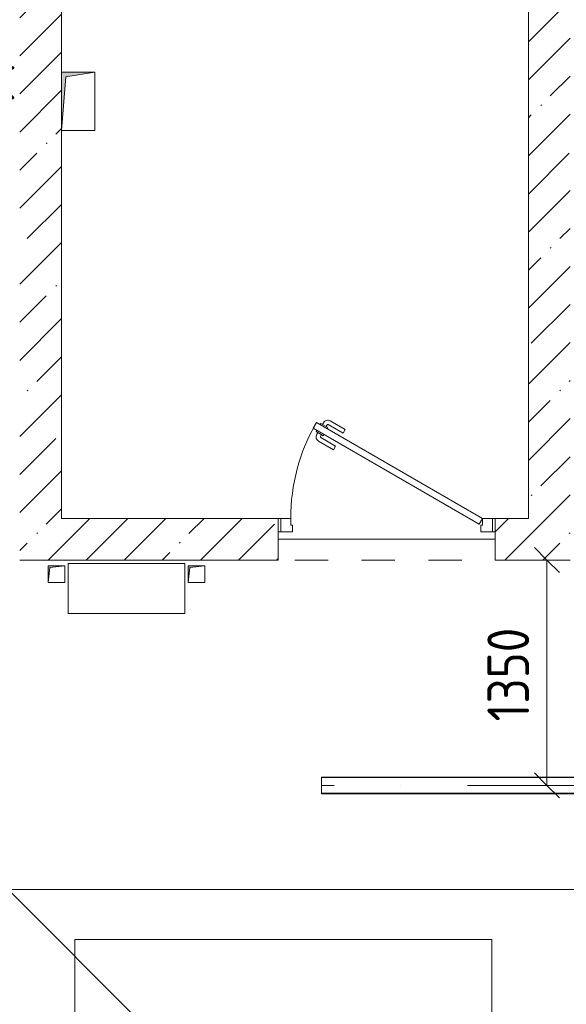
# Model space of a CAD drawing. Header units: millimetres. Extents: x -32229 to 192519, y -13689 to 125138.
# Tile 217 of 256: x 72205 to 75483, y 80662 to 86565. Entities that reach past the tile are written whole.
import ezdxf

# ---------------------------------------------------------------- set-up
doc = ezdxf.new("R2010")
doc.units = ezdxf.units.MM
for name, pattern in [('3_ Штрих_ 1 х 1 мм', [400, 200, -200]), ('ADSK_Осевая', [2800, 2000, -400, 0, -400]), ('ADSK_Штриховая_ш3 п1_5', [900, 600, -300])]:
    doc.linetypes.add(name, pattern=pattern)
for name, color, linetype, lineweight in [('A-____-____-DIMS', 7, 'Continuous', 9), ('A-____-____-DIMS-200', 7, 'Continuous', 9), ('A-____-NOTE-TEXT', 7, 'Continuous', 18), ('A-DETL-GENF-OTLN', 7, 'Continuous', 18), ('A-DOOR-____-MCUT', 7, 'Continuous', 9), ('A-DOOR-____-OTLN', 7, 'Continuous', 18), ('A-DOOR-FRAM-MCUT', 7, 'Continuous', 9), ('A-FLOR-____-OTLN', 7, 'Continuous', 18), ('A-WALL-____-MCUT', 7, 'Continuous', 40), ('A-WALL-____-PATT', 7, 'Continuous', 40), ('C-PRKG-____-OTLN', 7, 'Continuous', 18), ('E-CABL-TRAY-CNTR', 7, 'ADSK_Осевая', 18), ('E-CABL-TRAY-OTLN', 7, 'Continuous', 18), ('M-EQPM-____-OTLN', 7, 'Continuous', 18)]:
    doc.layers.add(name, color=color, linetype=linetype, lineweight=lineweight)
doc.layers.add('A-AREA-____-OTLN', color=4, linetype='ADSK_Штриховая_ш3 п1_5', lineweight=40, true_color=0x00ffff)
doc.styles.add('GOST Common', font='GOST_Common.ttf', dxfattribs={"height": 200})
doc.styles.add('GOST Common_4', font='GOST_Common.ttf', dxfattribs={"width": 0.9, "height": 250})
doc.dimstyles.new('ГОСТ_2_5_мм2', dxfattribs={"dimscale": 304.8, "dimtxt": 251.428749, "dimasz": 0.492126, "dimexe": 0.492126, "dimexo": 0.656168, "dimgap": 0.098425, "dimtad": 1, "dimdec": 0, "dimdsep": 46, "dimtxsty": 'GOST Common_4', "dimblk1": 'OBLIQUE', "dimblk2": 'OBLIQUE', "dimsah": 1, "dimcen": 0.09, "dimazin": 2, "dimtfac": 1, "dimtdec": 4, "dimtix": 1, "dimtmove": 0, "dimatfit": 3, "dimfxl": 1, "dimtvp": 1, "dimtolj": 1, "dimtzin": 0, "dimarcsym": 2})
pattern_1 = [(45, (0, 0), (-228.0985, 228.0985), []), (45, (228.1, 0), (-228.0985, 228.0985), [403.225, -80.645, 6.706, -73.939])]

# ---------------------------------------------------------------- blocks, each defined once
blk = doc.blocks.new('АР_Машиноместо - 5300x2500_С-V110--01 ЭЛ')
at = {"layer": 'A-DETL-GENF-OTLN', "color": 253, "lineweight": 13, "true_color": 0xaaaaaa}
for p, q in [((1052.6, -517.5), (861.8, -571.6)), ((1165.1, -503.1), (1052.6, -517.5)), ((1250, -500), (1165.1, -503.1)), ((1250, -500), (1334.9, -503.1)), ((1334.9, -503.1), (1447.4, -517.5)), ((1447.4, -517.5), (1638.2, -571.6)), ((861.8, -571.6), (701.8, -640.4)), ((1148.8, -583), (1050.7, -599.4)), ((1250, -581.6), (1148.8, -583)), ((1250, -581.6), (1351.2, -583)), ((1351.2, -583), (1449.3, -599.4)), ((1638.2, -571.6), (1798.2, -640.4)), ((701.8, -640.4), (584.4, -714.6)), ((941.4, -642.2), (881.5, -691.6)), ((1050.7, -599.4), (941.4, -642.2)), ((1449.3, -599.4), (1558.6, -642.2)), ((1558.6, -642.2), (1618.5, -691.6)), ((1798.2, -640.4), (1915.6, -714.6)), ((703.5, -696.4), (616.5, -746.4)), ((824.6, -660.9), (703.5, -696.4)), ((804.5, -715.7), (824.6, -660.9)), ((881.5, -691.6), (809.1, -809.4)), ((888.4, -685.9), (815.2, -686.6)), ((1611.6, -685.9), (1684.8, -686.6)), ((1618.5, -691.6), (1690.9, -809.4)), ((1695.5, -715.7), (1675.4, -660.9)), ((1675.4, -660.9), (1796.5, -696.4)), ((1796.5, -696.4), (1883.5, -746.4)), ((584.4, -714.6), (489, -795.6)), ((616.5, -746.4), (550, -812.3)), ((737.5, -778.3), (804.5, -715.7)), ((1762.5, -778.3), (1695.5, -715.7)), ((1883.5, -746.4), (1950, -812.3)), ((1915.6, -714.6), (2011, -795.6)), ((489, -795.6), (445.9, -853.1)), ((550, -812.3), (519.1, -851.5)), ((677.4, -843.7), (737.5, -778.3)), ((809.1, -809.4), (749.2, -950.3)), ((1690.9, -809.4), (1750.8, -950.3)), ((1822.6, -843.7), (1762.5, -778.3)), ((1950, -812.3), (1980.9, -851.5)), ((2011, -795.6), (2054.1, -853.1)), ((445.9, -853.1), (420.9, -910.7)), ((519.1, -851.5), (505.7, -920)), ((639.1, -920), (677.4, -843.7)), ((1860.9, -920), (1822.6, -843.7)), ((1980.9, -851.5), (1994.3, -920)), ((2054.1, -853.1), (2079.1, -910.7)), ((420.9, -910.7), (409.5, -1087)), ((505.7, -920), (510.2, -1018.7)), ((603.4, -1004.8), (639.1, -920)), ((1896.6, -1004.8), (1860.9, -920)), ((1994.3, -920), (1989.8, -1018.7)), ((2079.1, -910.7), (2090.5, -1087)), ((749.2, -950.3), (687.4, -1141)), ((1750.8, -950.3), (1812.6, -1141)), ((510.2, -1018.7), (521.5, -1074.5)), ((548.5, -1076.2), (603.4, -1004.8)), ((1951.5, -1076.2), (1896.6, -1004.8)), ((1989.8, -1018.7), (1978.5, -1074.5)), ((409.5, -1087), (410.6, -1634.2)), ((521.5, -1074.5), (548.5, -1076.2)), ((1978.5, -1074.5), (1951.5, -1076.2)), ((2090.5, -1087), (2089.4, -1634.2)), ((687.4, -1141), (615.4, -1410.3)), ((1812.6, -1141), (1884.6, -1410.3)), ((615.4, -1410.3), (589.4, -1615.5)), ((1884.6, -1410.3), (1910.6, -1615.5)), ((852.8, -1499), (1016.6, -1459.9)), ((1016.6, -1459.9), (1146.9, -1439.4)), ((1146.9, -1439.4), (1250, -1434.1)), ((1353.1, -1439.4), (1250, -1434.1)), ((1483.4, -1459.9), (1353.1, -1439.4)), ((1647.2, -1499), (1483.4, -1459.9)), ((703.6, -1557.1), (852.8, -1499)), ((1796.4, -1557.1), (1647.2, -1499)), ((590.4, -1624.3), (703.6, -1557.1)), ((1909.6, -1624.3), (1796.4, -1557.1)), ((410.6, -1634.2), (426.5, -1730.9)), ((546.5, -1642.6), (530.6, -1857.6)), ((589.4, -1615.5), (595.8, -1824.8)), ((1910.6, -1615.5), (1904.2, -1824.8)), ((1953.5, -1642.6), (1969.4, -1857.6)), ((2089.4, -1634.2), (2073.5, -1730.9)), ((426.5, -1730.9), (427.5, -1943)), ((495, -1765.3), (426.6, -1753.4)), ((533.6, -1816.8), (495, -1765.3)), ((540.9, -1993.7), (539.8, -1733.1)), ((1959.1, -1993.7), (1960.2, -1733.1)), ((1966.4, -1816.8), (2005, -1765.3)), ((2005, -1765.3), (2073.4, -1753.4)), ((2073.5, -1730.9), (2072.5, -1943)), ((597, -2231), (535, -1798.3)), ((595.8, -1824.8), (644.6, -2191.8)), ((1904.2, -1824.8), (1855.4, -2191.8)), ((1903, -2231), (1965, -1798.3)), ((530.6, -1857.6), (500.6, -1894.5)), ((1969.4, -1857.6), (1999.4, -1894.5)), ((500.6, -1894.5), (357.8, -1990.1)), ((479.9, -2052.9), (471, -1914.3)), ((1999.4, -1894.5), (2142.2, -1990.1)), ((2020.1, -2052.9), (2029, -1914.3)), ((357.8, -1990.1), (309.5, -2036.1)), ((540.9, -1993.7), (476.3, -1997.9)), ((505.9, -1996), (500, -2210.1)), ((1959.1, -1993.7), (2023.7, -1997.9)), ((1994.1, -1996), (2000, -2210.1)), ((2142.2, -1990.1), (2190.5, -2036.1)), ((309.5, -2036.1), (296.8, -2079.9)), ((301.4, -2130.5), (479.9, -2052.9)), ((2198.6, -2130.5), (2020.1, -2052.9)), ((2190.5, -2036.1), (2203.2, -2079.9)), ((296.8, -2079.9), (301.4, -2130.5)), ((428.2, -2308.5), (432.3, -2119.9)), ((432.3, -2119.9), (430.7, -2073.9)), ((2067.7, -2119.9), (2069.3, -2073.9)), ((2071.8, -2308.5), (2067.7, -2119.9)), ((2203.2, -2079.9), (2198.6, -2130.5)), ((500, -2210.1), (495.7, -2532.3)), ((636.6, -2526.5), (597, -2231)), ((644.6, -2191.8), (684.2, -2522.3)), ((1855.4, -2191.8), (1815.8, -2522.3)), ((1863.4, -2526.5), (1903, -2231)), ((2000, -2210.1), (2004.3, -2532.3)), ((417.5, -2723), (428.2, -2308.5)), ((2082.5, -2723), (2071.8, -2308.5)), ((495.7, -2532.3), (501.4, -2789.7)), ((636.6, -2526.5), (665.8, -2867.4)), ((684.2, -2522.3), (704.9, -2775.5)), ((1815.8, -2522.3), (1795.1, -2775.5)), ((1863.4, -2526.5), (1834.2, -2867.4)), ((2004.3, -2532.3), (1998.6, -2789.7)), ((447.8, -2638.7), (447.8, -2733.7)), ((2052.2, -2638.7), (2052.2, -2733.7)), ((426.5, -3446.8), (417.5, -2723)), ((447.8, -2733.7), (459.7, -2756.2)), ((2052.2, -2733.7), (2040.3, -2756.2)), ((2073.5, -3446.8), (2082.5, -2723)), ((505.1, -2846.9), (420.9, -2813.3)), ((501.4, -2789.7), (530.9, -3374.8)), ((704.9, -2775.5), (731.2, -3507.6)), ((1795.1, -2775.5), (1768.8, -3507.6)), ((1998.6, -2789.7), (1969.1, -3374.8)), ((1994.9, -2846.9), (2079.1, -2813.3)), ((665.8, -2867.4), (505.1, -2846.9)), ((665.6, -2864.6), (678.7, -3159.5)), ((1834.4, -2864.6), (1821.3, -3159.5)), ((1834.2, -2867.4), (1994.9, -2846.9)), ((678.7, -3159.5), (689.3, -3705.5)), ((1821.3, -3159.5), (1810.7, -3705.5)), ((530.9, -3374.8), (578.7, -3762.9)), ((1969.1, -3374.8), (1921.3, -3762.9)), ((409.5, -3560), (426.5, -3446.8)), ((2090.5, -3560), (2073.5, -3446.8)), ((731.2, -3507.6), (752.2, -3845.6)), ((1768.8, -3507.6), (1747.8, -3845.6)), ((405.6, -3688.5), (409.5, -3560)), ((495.5, -3566.1), (496.8, -3671.6)), ((687.1, -3588.8), (566.5, -3663.9)), ((1812.9, -3588.8), (1933.5, -3663.9)), ((2004.5, -3566.1), (2003.2, -3671.6)), ((2094.4, -3688.5), (2090.5, -3560)), ((403.4, -3968), (405.6, -3688.5)), ((408.2, -3667), (453.1, -3766.3)), ((496.8, -3671.6), (510.1, -3691.5)), ((689.3, -3705.5), (699.7, -4345.5)), ((1810.7, -3705.5), (1800.3, -4345.5)), ((2003.2, -3671.6), (1989.9, -3691.5)), ((2091.8, -3667), (2046.9, -3766.3)), ((2096.6, -3968), (2094.4, -3688.5)), ((453.1, -3766.3), (478.4, -3819.3)), ((578.7, -3762.9), (638.7, -3975.4)), ((1921.3, -3762.9), (1861.3, -3975.4)), ((2046.9, -3766.3), (2021.6, -3819.3)), ((478.4, -3819.3), (532.5, -3818.1)), ((532.5, -3818.1), (585.5, -3790.5)), ((1967.5, -3818.1), (1914.5, -3790.5)), ((2021.6, -3819.3), (1967.5, -3818.1)), ((752.2, -3845.6), (774.4, -4132.9)), ((1747.8, -3845.6), (1725.6, -4132.9)), ((419.6, -4254.2), (403.4, -3968)), ((638.7, -3975.4), (675.2, -4045.5)), ((1861.3, -3975.4), (1824.8, -4045.5)), ((2080.4, -4254.2), (2096.6, -3968)), ((675.2, -4045.5), (694.6, -4057.6)), ((1824.8, -4045.5), (1805.4, -4057.6)), ((774.4, -4132.9), (812.5, -4298.9)), ((1725.6, -4132.9), (1687.5, -4298.9)), ((507.1, -4462.6), (419.6, -4254.2)), ((543.7, -4295.1), (528.4, -4374.7)), ((569.5, -4413.1), (543.7, -4295.1)), ((812.5, -4298.9), (872.7, -4370.2)), ((1687.5, -4298.9), (1627.3, -4370.2)), ((1930.5, -4413.1), (1956.3, -4295.1)), ((1956.3, -4295.1), (1971.6, -4374.7)), ((1992.9, -4462.6), (2080.4, -4254.2)), ((699.7, -4345.5), (679.6, -4406.3)), ((1800.3, -4345.5), (1820.4, -4406.3)), ((528.4, -4374.7), (536.4, -4471.4)), ((594.6, -4479.3), (569.5, -4413.1)), ((679.6, -4406.3), (645, -4445.5)), ((872.7, -4370.2), (970.5, -4419.3)), ((970.5, -4419.3), (1069.6, -4447.3)), ((1529.5, -4419.3), (1430.4, -4447.3)), ((1627.3, -4370.2), (1529.5, -4419.3)), ((1820.4, -4406.3), (1855, -4445.5)), ((1905.4, -4479.3), (1930.5, -4413.1)), ((1971.6, -4374.7), (1963.6, -4471.4)), ((565.9, -4595.1), (507.1, -4462.6)), ((536.4, -4471.4), (557.5, -4525.7)), ((661.8, -4543.1), (594.6, -4479.3)), ((645, -4445.5), (597.3, -4481.4)), ((1069.6, -4447.3), (1167.1, -4453.2)), ((1167.1, -4453.2), (1250, -4453.9)), ((1332.9, -4453.2), (1250, -4453.9)), ((1430.4, -4447.3), (1332.9, -4453.2)), ((1838.2, -4543.1), (1905.4, -4479.3)), ((1855, -4445.5), (1902.7, -4481.4)), ((1934.1, -4595.1), (1992.9, -4462.6)), ((1963.6, -4471.4), (1942.5, -4525.7)), ((557.5, -4525.7), (590.7, -4560.1)), ((717.1, -4568.9), (659.6, -4505.3)), ((788.5, -4617.7), (661.8, -4543.1)), ((1711.5, -4617.7), (1838.2, -4543.1)), ((1782.9, -4568.9), (1840.4, -4505.3)), ((1942.5, -4525.7), (1909.3, -4560.1)), ((659.1, -4669.9), (565.9, -4595.1)), ((590.7, -4560.1), (680.7, -4606.5)), ((791.3, -4619.7), (717.1, -4568.9)), ((1708.7, -4619.7), (1782.9, -4568.9)), ((1909.3, -4560.1), (1819.3, -4606.5)), ((1840.9, -4669.9), (1934.1, -4595.1)), ((680.7, -4606.5), (967, -4703.6)), ((873.9, -4665.1), (791.3, -4619.7)), ((1819.3, -4606.5), (1533, -4703.6)), ((1626.1, -4665.1), (1708.7, -4619.7)), ((812.7, -4729.4), (659.1, -4669.9)), ((988.2, -4706.7), (873.9, -4665.1)), ((1122.2, -4726.4), (988.2, -4706.7)), ((1377.8, -4726.4), (1511.8, -4706.7)), ((1511.8, -4706.7), (1626.1, -4665.1)), ((1687.3, -4729.4), (1840.9, -4669.9)), ((970.2, -4771.8), (812.7, -4729.4)), ((1126.4, -4794.1), (970.2, -4771.8)), ((1250, -4731.7), (1122.2, -4726.4)), ((1250, -4731.7), (1377.8, -4726.4)), ((1373.6, -4794.1), (1529.8, -4771.8)), ((1529.8, -4771.8), (1687.3, -4729.4)), ((1250, -4800), (1126.4, -4794.1)), ((1250, -4800), (1373.6, -4794.1))]:
    blk.add_line(p, q, dxfattribs=at)
at = {"layer": 'A-DETL-GENF-OTLN', "color": 254, "lineweight": 13, "true_color": 0xd4d4d4}
for p, q in [((742.6, -707.8), (664.7, -739.9)), ((1757.4, -707.8), (1835.3, -739.9)), ((664.7, -739.9), (591.7, -805)), ((1835.3, -739.9), (1908.3, -805)), ((591.7, -805), (534.5, -874.4)), ((1908.3, -805), (1965.5, -874.4)), ((534.5, -874.4), (528.1, -949.5)), ((1965.5, -874.4), (1971.9, -949.5)), ((710.2, -962.8), (636.7, -1146)), ((1789.8, -962.8), (1863.3, -1146)), ((537.4, -1076.1), (524.9, -1188.6)), ((1962.6, -1076.1), (1975.1, -1188.6)), ((636.7, -1146), (590.3, -1367.8)), ((1863.3, -1146), (1909.7, -1367.8)), ((524.9, -1188.6), (513.9, -1368.9)), ((1975.1, -1188.6), (1986.1, -1368.9)), ((513.9, -1368.9), (502.3, -1696.3)), ((590.3, -1367.8), (546.5, -1642.6)), ((1909.7, -1367.8), (1953.5, -1642.6)), ((1986.1, -1368.9), (1997.7, -1696.3)), ((955.7, -2426.8), (1105.5, -2413.7)), ((1105.5, -2413.7), (1250, -2412.9)), ((1394.5, -2413.7), (1250, -2412.9)), ((1544.3, -2426.8), (1394.5, -2413.7)), ((677.9, -2473), (794.6, -2446)), ((794.6, -2446), (955.7, -2426.8)), ((1705.4, -2446), (1544.3, -2426.8)), ((1822.1, -2473), (1705.4, -2446)), ((715.1, -3168.3), (1250, -3167.3)), ((1784.9, -3168.3), (1250, -3167.3)), ((694.6, -3980.4), (765.1, -3996.8)), ((1805.4, -3980.4), (1734.9, -3996.8))]:
    blk.add_line(p, q, dxfattribs=at)
at = {"layer": 'C-PRKG-____-OTLN', "color": 253, "lineweight": 13, "true_color": 0xaaaaaa}
for p, q in [((2500, 0), (0, 0)), ((0, 0), (0, -5300)), ((2500, 0), (2500, -5300)), ((400, -500), (400, -4800)), ((400, -500), (2100, -500)), ((2100, -500), (2100, -4800)), ((400, -4800), (2100, -4800)), ((2500, -5300), (0, -5300))]:
    blk.add_line(p, q, dxfattribs=at)
blk = doc.blocks.new('АР_Дверь однопольная - 1300х2100h_лест__лифт_ холл-4751208--01 ЭЛ')
at = {"layer": 'A-DOOR-____-MCUT', "color": 253, "lineweight": 13, "true_color": 0xaaaaaa}
for p, q in [((-420.9, 700), (-440.9, 665.4)), ((-440.9, 665.4), (555, 90.4)), ((575, 125), (-420.9, 700)), ((555, 90.4), (575, 125))]:
    blk.add_line(p, q, dxfattribs=at)
at = {"layer": 'A-DOOR-____-OTLN', "color": 253, "lineweight": 5, "true_color": 0xaaaaaa}
for p, q in [((-248.7, 658.3), (-337.5, 709.6)), ((-419.3, 652.9), (-423.3, 645.9)), ((-399.3, 687.5), (-395.3, 694.4)), ((-395.3, 694.4), (-352, 669.4)), ((-384.5, 688.2), (-378.4, 698.6)), ((-362.8, 675.7), (-356.8, 686.1)), ((-352, 669.4), (-356, 662.5)), ((-261.2, 636.7), (-350, 687.9)), ((-261.2, 636.7), (-248.7, 658.3)), ((-423.3, 645.9), (-380, 620.9)), ((-412.5, 639.7), (-418.5, 629.3)), ((-390.8, 627.2), (-396.8, 616.8)), ((-306.2, 558.7), (-395, 610)), ((-380, 620.9), (-376, 627.9)), ((-318.7, 537.1), (-407.5, 588.3)), ((-306.2, 558.7), (-318.7, 537.1))]:
    blk.add_line(p, q, dxfattribs=at)
for centre, radius, start, end in [((-352.5, 683.6), 30, 60, 150), ((575, 125), 1150, 150, 180), ((-352.5, 683.6), 4.99, 60, 150), ((-392.5, 614.3), 30, 150, 240), ((-392.5, 614.3), 4.99, 150, 240)]:
    blk.add_arc(centre, radius, start, end, dxfattribs=at)
at = {"layer": 'A-DOOR-FRAM-MCUT', "color": 253, "lineweight": 13, "true_color": 0xaaaaaa}
for p, q in [((-635, 125), (-650, 125)), ((-575, 125), (-635, 125)), ((-635, 125), (-635, 45)), ((-575, 85), (-575, 125)), ((635, 125), (575, 125)), ((575, 125), (575, 85)), ((635, 45), (635, 125)), ((635, 125), (650, 125)), ((-565, 85), (-575, 85)), ((-565, 45), (-565, 85)), ((575, 85), (565, 85)), ((565, 85), (565, 45)), ((-635, 45), (-650, 45)), ((-635, 45), (-565, 45)), ((565, 45), (635, 45)), ((635, 45), (650, 45))]:
    blk.add_line(p, q, dxfattribs=at)
blk = doc.blocks.new('АР_Канал вертикальный прямоугольный - ПК-6259828--01 ЭЛ')
at = {"layer": 'M-EQPM-____-OTLN', "color": 253, "lineweight": 13, "true_color": 0xaaaaaa}
for p, q in [((350, 150), (-350, 150)), ((-350, 150), (-350, -150)), ((-350, -150), (-350, 150)), ((-350, 150), (350, 150)), ((350, -150), (350, 150)), ((350, 150), (350, -150)), ((-350, -150), (350, -150)), ((350, -150), (-350, -150))]:
    blk.add_line(p, q, dxfattribs=at)
blk = doc.blocks.new('АР_Канал вертикальный прямоугольный - АПТ-5436538--01 ЭЛ')
at = {"layer": 'M-EQPM-____-OTLN', "lineweight": 13, "true_color": 0xe2e2e2}
blk.add_hatch(color=254, dxfattribs=at).paths.add_polyline_path([(-50, -50), (-40, 40), (50, 50), (-50, 50)])
at = {"layer": 'M-EQPM-____-OTLN', "color": 253, "lineweight": 13, "true_color": 0xaaaaaa}
for p, q in [((50, 50), (-50, 50)), ((-50, 50), (-50, -50)), ((50, 50), (-50, 50)), ((-50, 50), (-50, -50)), ((-50, -50), (-50, 50)), ((-50, 50), (50, 50)), ((-50, -50), (-40, 40)), ((-50, -50), (-40, 40)), ((-40, 40), (50, 50)), ((-40, 40), (50, 50)), ((50, -50), (50, 50)), ((50, 50), (50, -50)), ((-50, -50), (50, -50)), ((50, -50), (-50, -50))]:
    blk.add_line(p, q, dxfattribs=at)
blk = doc.blocks.new('АР_Канал вертикальный прямоугольный - ВК-6277032--01 ЭЛ')
at = {"layer": 'M-EQPM-____-OTLN', "lineweight": 13, "true_color": 0xe2e2e2}
blk.add_hatch(color=254, dxfattribs=at).paths.add_polyline_path([(-100, -175), (-72.5, 147.5), (100, 175), (-100, 175)])
at = {"layer": 'M-EQPM-____-OTLN', "color": 253, "lineweight": 13, "true_color": 0xaaaaaa}
for p, q in [((100, 175), (-100, 175)), ((-100, 175), (-100, -175)), ((100, 175), (-100, 175)), ((-100, 175), (-100, -175)), ((-100, -175), (-100, 175)), ((-100, 175), (100, 175)), ((-100, -175), (-72.5, 147.5)), ((-100, -175), (-72.5, 147.5)), ((-72.5, 147.5), (100, 175)), ((-72.5, 147.5), (100, 175)), ((100, -175), (100, 175)), ((100, 175), (100, -175)), ((-100, -175), (100, -175)), ((100, -175), (-100, -175))]:
    blk.add_line(p, q, dxfattribs=at)
blk = doc.blocks.new('Наметкина 10_РД_АР_П_отсоединено_rvt-1--01 ЭЛ')
at = {"layer": 'A-WALL-____-PATT', "lineweight": 5, "true_color": 0xaaaaaa}
h = blk.add_hatch(dxfattribs=at)
h.set_pattern_fill('FP_1', color=253, style=0, pattern_type=2)
h.set_pattern_definition(pattern_1)
h.paths.add_polyline_path([(75505.3, 83325), (75505.3, 93350), (75255.3, 93350), (75255.3, 83325)])
h = blk.add_hatch(dxfattribs=at)
h.set_pattern_fill('FP_1', color=253, style=0, pattern_type=2)
h.set_pattern_definition(pattern_1)
h.paths.add_polyline_path([(72455.3, 83325), (72455.3, 93100), (72205.3, 93100), (72205.3, 83325)])
h = blk.add_hatch(dxfattribs=at)
h.set_pattern_fill('FP_1', color=253, style=0, pattern_type=2)
h.set_pattern_definition(pattern_1)
h.paths.add_polyline_path([(75255.3, 83325), (75255.3, 83575), (75055.3, 83575), (75055.3, 83325)])
h.paths.add_polyline_path([(73755.3, 83325), (73755.3, 83575), (72455.3, 83575), (72455.3, 83325), (72736.3, 83325)])
at = {"layer": 'A-AREA-____-OTLN', "color": 253, "linetype": '3_ Штрих_ 1 х 1 мм', "lineweight": 13, "true_color": 0xaaaaaa}
blk.add_line((73455.5, 83324.8), (75380.3, 83324.8), dxfattribs=at)
at = {"layer": 'A-FLOR-____-OTLN', "color": 253, "lineweight": 13, "true_color": 0xaaaaaa}
for p, q in [((73755.3, 83450), (75055.3, 83450)), ((75055.3, 83450), (73755.3, 83450)), ((72135.3, 81350), (77065.7, 81350)), ((72135.3, 81350), (75135.3, 78350)), ((72135.3, 81350), (77065.7, 81350))]:
    blk.add_line(p, q, dxfattribs=at)
at = {"layer": 'A-WALL-____-MCUT', "color": 253, "lineweight": 13, "true_color": 0xaaaaaa}
for p, q in [((72455.3, 86250), (72455.3, 92880)), ((75255.3, 92740), (75255.3, 83575)), ((72455.3, 83575), (72455.3, 85900)), ((73755.3, 83575), (72455.3, 83575)), ((73755.3, 83325), (73755.3, 83575)), ((75255.3, 83575), (75055.3, 83575)), ((75055.3, 83575), (75055.3, 83325)), ((72205.3, 83325), (72455.3, 83325)), ((72455.3, 83325), (73755.3, 83325)), ((75055.3, 83325), (75255.3, 83325)), ((75255.3, 83325), (75505.3, 83325))]:
    blk.add_line(p, q, dxfattribs=at)
at = {"layer": 'A-DOOR-____-OTLN', "color": 253, "lineweight": 13, "true_color": 0xaaaaaa}
blk.add_blockref('АР_Дверь однопольная - 1300х2100h_лест__лифт_ холл-4751208--01 ЭЛ', (74405.3, 83450), dxfattribs=at)
at = {"layer": 'C-PRKG-____-OTLN', "color": 253, "lineweight": 13, "true_color": 0xaaaaaa, "rotation": 180}
blk.add_blockref('АР_Машиноместо - 5300x2500_С-V110--01 ЭЛ', (75035.3, 75750), dxfattribs=at)
at = {"layer": 'M-EQPM-____-OTLN', "color": 253, "lineweight": 13, "true_color": 0xaaaaaa}
for name, p in [('АР_Канал вертикальный прямоугольный - ВК-6277032--01 ЭЛ', (72555.3, 86075)), ('АР_Канал вертикальный прямоугольный - АПТ-5436538--01 ЭЛ', (72425.3, 83240)), ('АР_Канал вертикальный прямоугольный - ПК-6259828--01 ЭЛ', (72845.3, 83155)), ('АР_Канал вертикальный прямоугольный - АПТ-5436538--01 ЭЛ', (73265.3, 83240))]:
    blk.add_blockref(name, p, dxfattribs=at)
at = {"layer": 'A-____-NOTE-TEXT', "color": 253, "lineweight": 5, "true_color": 0xaaaaaa, "insert": (71868.1, 86287.2), "char_height": 200, "width": 400.844, "attachment_point": 1, "style": 'GOST Common'}
blk.add_mtext('ВК', dxfattribs=at)
blk = doc.blocks.new('DIMBLOCK99--01 ЭЛ')
at = {"layer": 'A-____-____-DIMS-200'}
for p, q in [((75366.4, 83325), (75291.4, 83400)), ((75460.3, 83325), (75216.4, 83325)), ((75366.4, 81974.9), (75366.4, 83325)), ((75366.4, 83325), (75441.4, 83250)), ((75366.4, 83325), (75460.3, 83325)), ((75366.4, 81974.9), (75291.4, 82049.9)), ((75460.3, 81974.9), (75216.4, 81974.9)), ((75366.4, 81974.9), (75441.4, 81899.9)), ((75366.4, 81974.9), (75460.3, 81974.9))]:
    blk.add_line(p, q, dxfattribs=at)
at = {"layer": 'A-____-____-DIMS-200', "color": 0, "insert": (75009.7, 82358), "char_height": 250, "width": 700.591, "attachment_point": 1, "rotation": 90, "line_spacing_factor": 1.022761, "style": 'GOST Common_4'}
blk.add_mtext('1350', dxfattribs=at)
blk = doc.blocks.new('_Oblique')
at = {"color": 0, "linetype": 'ByBlock', "lineweight": -2}
blk.add_line((-0.5, -0.5), (0.5, 0.5), dxfattribs=at)

msp = doc.modelspace()

# ---------------------------------------------------------------- linework, layer by layer
at = {"layer": 'E-CABL-TRAY-CNTR', "color": 5, "true_color": 0x0000ff}
msp.add_line((76890.7, 81974.9), (74015.7, 81974.9), dxfattribs=at)
at = {"layer": 'E-CABL-TRAY-OTLN', "color": 5, "true_color": 0x0000ff}
for p, q in [((74015.7, 81924.9), (74015.7, 82024.9)), ((76890.7, 82024.9), (74015.7, 82024.9)), ((76890.7, 82022.3), (74015.7, 82022.3)), ((76890.7, 81927.4), (74015.7, 81927.4)), ((76890.7, 81924.9), (74015.7, 81924.9))]:
    msp.add_line(p, q, dxfattribs=at)

# ---------------------------------------------------------------- block references
at = {"lineweight": 5}
msp.add_blockref('Наметкина 10_РД_АР_П_отсоединено_rvt-1--01 ЭЛ', (0, 0), dxfattribs=at)

# ---------------------------------------------------------------- dimensions: what is measured, and where the dimension line sits
at = {"layer": 'A-____-____-DIMS'}
dim = msp.add_linear_dim(base=(75366.4, 83325), p1=(75260.3, 81974.9), p2=(75260.3, 83325), angle=90, dimstyle='ГОСТ_2_5_мм2', override={"dimpost": '<>', "dimfxl": 1350.128897}, dxfattribs=at)
dim.commit()
dim.dimension.update_dxf_attribs({"geometry": 'DIMBLOCK99--01 ЭЛ', "text_midpoint": (75211.4, 82649.9)})

doc.saveas('drawing.dxf')
